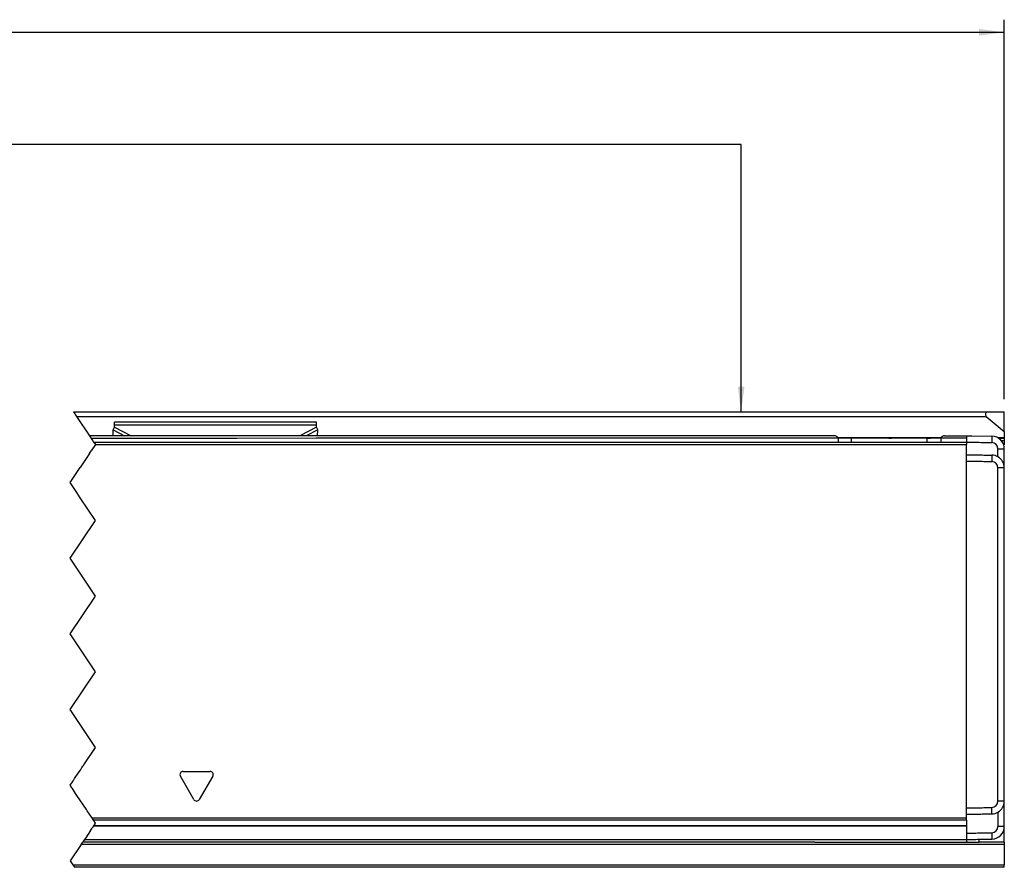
# Model space of a CAD drawing. Header units: millimetres. Extents: x -746 to 1006, y -92 to 517.
# Tile 34 of 59: x -134 to -56, y 86 to 153. Entities that reach past the tile are written whole.
import ezdxf

# ---------------------------------------------------------------- set-up
doc = ezdxf.new("R2010")
doc.units = ezdxf.units.MM
doc.linetypes.add('DOT_CENTER', pattern=[14, 12, -1, 0, -1])
doc.layers.add('1', color=7, linetype='Continuous')
doc.styles.add('CONVERTER_12', font='txt.shx', dxfattribs={"width": 0.9})
doc.dimstyles.new('ME10_DIM_25', dxfattribs={"dimtxt": 2, "dimasz": 2, "dimexe": 1, "dimexo": 1, "dimgap": 1, "dimtad": 1, "dimdsep": 46, "dimtxsty": 'CONVERTER_12', "dimsah": 1, "dimcen": 0.09, "dimclrd": 2, "dimclre": 2, "dimclrt": 2, "dimadec": 0, "dimazin": 0, "dimtol": 1, "dimtp": 0.4, "dimtm": 0.4, "dimtfac": 0.75, "dimtdec": 0, "dimtix": 1, "dimtmove": 0, "dimatfit": 3, "dimfxl": 1, "dimtolj": 1, "dimtzin": 0, "dimarcsym": 0})
doc.dimstyles.get("Standard").update_dxf_attribs({"dimtxt": 0.18, "dimasz": 0.18, "dimexe": 0.18, "dimexo": 0.0625, "dimgap": 0.09, "dimtad": 0, "dimtih": 1, "dimtoh": 1, "dimdec": 4, "dimzin": 0, "dimdsep": 46, "dimtxsty": 'Standard', "dimcen": 0.09, "dimadec": 0, "dimazin": 0, "dimtfac": 1, "dimtdec": 4, "dimtofl": 0, "dimtmove": 0, "dimatfit": 3, "dimfxl": 1, "dimtolj": 1, "dimtzin": 0, "dimarcsym": 0})

# ---------------------------------------------------------------- blocks, each defined once
blk = doc.blocks.new('REGLA_SV2-620-T__11', base_point=(-532.95, 87.748))
at = {"color": 2, "linetype": 'DOT_CENTER'}
for p, q in [((-128.43, 119.952), (-128.324, 119.794)), ((-128.324, 119.794), (-128.293, 119.748)), ((-128.293, 119.748), (-128.16, 119.548)), ((-128.16, 119.548), (-128.101, 119.459)), ((-128.101, 119.459), (-128.093, 119.447)), ((-128.093, 119.447), (-127.967, 119.259)), ((-128.436, 118.538), (-128.296, 118.748)), ((-127.967, 119.259), (-128.296, 118.748)), ((-128.436, 118.538), (-129.163, 117.448)), ((-129.961, 116.25), (-129.43, 117.048)), ((-129.43, 117.048), (-129.163, 117.448)), ((-129.426, 115.448), (-129.961, 116.25)), ((-129.293, 115.248), (-129.426, 115.448)), ((-129.16, 115.048), (-129.293, 115.248)), ((-127.961, 113.25), (-129.16, 115.048)), ((-129.961, 110.25), (-127.961, 113.25)), ((-127.961, 107.25), (-129.961, 110.25)), ((-129.961, 104.25), (-127.961, 107.25)), ((-127.961, 101.25), (-129.961, 104.25)), ((-129.961, 98.25), (-127.961, 101.25)), ((-127.961, 95.25), (-129.961, 98.25)), ((-128.888, 93.86), (-127.961, 95.25)), ((-129.154, 93.46), (-129.025, 93.654)), ((-129.025, 93.654), (-128.936, 93.789)), ((-128.936, 93.789), (-128.917, 93.817)), ((-128.917, 93.817), (-128.888, 93.86)), ((-129.609, 92.779), (-129.316, 93.218)), ((-129.316, 93.218), (-129.154, 93.46)), ((-129.961, 92.25), (-129.83, 92.448)), ((-129.826, 92.048), (-129.961, 92.25)), ((-129.83, 92.448), (-129.79, 92.507)), ((-129.79, 92.507), (-129.766, 92.543)), ((-129.766, 92.543), (-129.736, 92.588)), ((-129.736, 92.588), (-129.714, 92.622)), ((-129.714, 92.622), (-129.697, 92.647)), ((-129.697, 92.647), (-129.673, 92.683)), ((-129.673, 92.683), (-129.609, 92.779)), ((-129.786, 91.987), (-129.826, 92.048)), ((-129.533, 91.607), (-129.786, 91.987)), ((-129.428, 91.45), (-129.533, 91.607)), ((-128.674, 90.319), (-129.428, 91.45)), ((-128.617, 90.233), (-128.674, 90.319)), ((-128.434, 89.959), (-128.617, 90.233)), ((-128.254, 89.69), (-128.434, 89.959)), ((-128.229, 89.651), (-128.254, 89.69)), ((-128.22, 89.638), (-128.229, 89.651)), ((-128.104, 89.035), (-128.221, 88.861)), ((-128.113, 89.478), (-128.22, 89.638)), ((-128.099, 89.457), (-128.113, 89.478)), ((-128.087, 89.062), (-128.104, 89.035)), ((-127.961, 89.25), (-128.099, 89.457)), ((-128.006, 89.184), (-128.087, 89.062)), ((-128.006, 89.184), (-127.999, 89.194)), ((-127.999, 89.194), (-127.961, 89.25)), ((-128.354, 88.661), (-128.732, 88.094)), ((-128.354, 88.661), (-128.221, 88.861)), ((-128.884, 87.866), (-128.963, 87.748)), ((-128.826, 87.952), (-128.884, 87.866)), ((-128.732, 88.094), (-128.826, 87.952))]:
    blk.add_line(p, q, dxfattribs=at)
at = {"color": 7, "linetype": 'Continuous'}
for p, q in [((-69.414, 119.952), (-128.43, 119.952)), ((-128.101, 119.459), (-69.118, 119.459)), ((-69.118, 119.752), (-69.118, 119.459)), ((-68.05, 119.752), (-69.118, 119.752)), ((-69.118, 119.459), (-60.982, 119.459)), ((-66.95, 119.752), (-68.05, 119.752)), ((-65.1, 119.748), (-66.95, 119.752)), ((-64.893, 119.748), (-65.1, 119.748)), ((-64.527, 119.752), (-64.893, 119.748)), ((-63.373, 119.752), (-64.527, 119.752)), ((-62.05, 119.752), (-63.373, 119.752)), ((-62.007, 119.748), (-62.05, 119.752)), ((-61.8, 119.748), (-62.007, 119.748)), ((-60.982, 119.752), (-61.8, 119.748)), ((-60.982, 119.752), (-60.982, 119.459)), ((-60.982, 119.459), (-58.95, 119.452)), ((-60.686, 119.952), (-59.95, 119.952)), ((-59.95, 119.952), (-58.95, 119.952)), ((-58.95, 119.952), (-58.95, 119.752)), ((-58.95, 119.752), (-58.95, 119.452)), ((-58.95, 119.452), (-58.95, 119.259)), ((-58.533, 119.945), (-56.933, 119.917)), ((-58.95, 118.452), (-58.95, 119.259)), ((-55.95, 117.417), (-55.95, 118.917)), ((-58.95, 117.952), (-58.95, 118.452)), ((-58.95, 90.453), (-58.95, 117.952)), ((-55.95, 115.248), (-55.95, 117.417)), ((-55.95, 115.048), (-55.95, 115.248)), ((-55.95, 92.448), (-55.95, 115.048)), ((-55.95, 92.248), (-55.95, 92.448)), ((-55.95, 90.988), (-55.95, 92.248)), ((-55.95, 88.988), (-55.95, 90.988)), ((-58.95, 89.959), (-58.95, 90.453)), ((-58.95, 89.651), (-58.95, 89.959)), ((-128.104, 89.035), (-58.95, 89.035)), ((-58.95, 89.478), (-58.95, 89.651)), ((-58.95, 89.478), (-58.95, 89.062)), ((-58.95, 89.062), (-58.95, 89.035)), ((-58.95, 89.035), (-58.95, 88.453)), ((-58.95, 88.453), (-58.95, 87.952)), ((-70.95, 87.748), (-128.963, 87.748)), ((-70.95, 87.748), (-58.95, 87.752)), ((-58.95, 87.952), (-58.95, 87.752))]:
    blk.add_line(p, q, dxfattribs=at)
at = {"color": 3, "linetype": 'Continuous'}
for p, q in [((-121.653, 119.748), (-128.293, 119.748)), ((-116.756, 119.748), (-121.653, 119.748)), ((-110.475, 119.752), (-116.756, 119.748)), ((-110.359, 119.752), (-110.475, 119.752)), ((-70.05, 119.752), (-110.359, 119.752)), ((-69.118, 119.752), (-70.05, 119.752)), ((-68.05, 119.459), (-68.05, 119.752)), ((-62.05, 119.459), (-62.05, 119.752)), ((-60.95, 119.752), (-60.982, 119.752)), ((-60.05, 119.752), (-60.95, 119.752)), ((-58.95, 119.752), (-60.05, 119.752)), ((-56.933, 119.717), (-56.936, 119.417)), ((-56.933, 119.917), (-56.933, 119.717)), ((-127.967, 119.259), (-58.95, 119.259)), ((-56.45, 118.917), (-55.95, 118.917)), ((-56.933, 118.417), (-56.936, 117.917)), ((-55.95, 117.417), (-56.45, 117.417)), ((-120.167, 91.127), (-121.233, 92.976)), ((-121.017, 93.351), (-118.883, 93.351)), ((-118.667, 92.976), (-119.733, 91.127)), ((-55.95, 90.988), (-56.45, 90.988)), ((-56.933, 89.988), (-56.936, 90.488)), ((-58.95, 89.651), (-128.229, 89.651)), ((-58.95, 89.478), (-128.113, 89.478)), ((-128.087, 89.062), (-58.95, 89.062)), ((-55.95, 88.988), (-56.45, 88.988)), ((-56.936, 88.488), (-56.933, 87.988)), ((-128.826, 87.952), (-58.95, 87.952))]:
    blk.add_line(p, q, dxfattribs=at)
at = {"color": 7, "linetype": 'Continuous'}
for centre, radius, start, end in [((-56.949, 118.918), 0.499, 359.9425, 88.43242), ((-56.949, 118.918), 0.999, 359.96919, 89.03081), ((-56.95, 117.417), 0.5, 0.00411, 88.37121), ((-56.95, 117.417), 1, 59.99496, 89), ((-56.95, 117.417), 1, 360, 59.99496), ((-56.95, 90.988), 0.5, 271.62879, 359.99589), ((-56.95, 90.988), 1, 300.00504, 360), ((-56.95, 90.988), 1, 271, 300.00504), ((-56.95, 88.988), 0.5, 271.62924, 359.9961), ((-56.95, 88.988), 1, 271, 360)]:
    blk.add_arc(centre, radius, start, end, dxfattribs=at)
at = {"color": 3, "linetype": 'Continuous'}
for centre, start, end in [((-121.017, 93.101), 90, 210), ((-118.883, 93.101), 330, 90), ((-119.95, 91.252), 210, 330)]:
    blk.add_arc(centre, 0.25, start, end, dxfattribs=at)
at = {"color": 7, "linetype": 'Continuous'}
for points, knots in [([(-69.118, 119.752), (-69.127, 119.784), (-69.147, 119.851), (-69.234, 119.907), (-69.323, 119.945), (-69.383, 119.95), (-69.414, 119.952)], [0, 0, 0, 0, 0.0950945, 0.2040772, 0.2937684, 0.3846964, 0.3846964, 0.3846964, 0.3846964]), ([(-60.686, 119.952), (-60.717, 119.95), (-60.777, 119.945), (-60.866, 119.907), (-60.953, 119.851), (-60.973, 119.784), (-60.982, 119.752)], [0, 0, 0, 0, 0.0909075, 0.1805795, 0.289584, 0.3846956, 0.3846956, 0.3846956, 0.3846956]), ([(-58.95, 119.452), (-58.783, 119.45), (-58.45, 119.444), (-57.947, 119.435), (-57.442, 119.426), (-57.104, 119.42), (-56.936, 119.417)], [0, 0, 0, 0, 0.500077, 1.000155, 1.508556, 2.014553, 2.014553, 2.014553, 2.014553]), ([(-56.45, 118.283), (-56.45, 118.389), (-56.45, 118.6), (-56.45, 118.812), (-56.45, 118.917)], [0, 0, 0, 0, 0.3170095, 0.6340198, 0.6340198, 0.6340198, 0.6340198]), ([(-58.95, 118.452), (-58.783, 118.45), (-58.45, 118.444), (-57.947, 118.435), (-57.441, 118.426), (-57.102, 118.42), (-56.933, 118.417)], [0, 0, 0, 0, 0.500077, 1.000155, 1.508957, 2.01776, 2.01776, 2.01776, 2.01776]), ([(-58.95, 117.952), (-58.783, 117.95), (-58.45, 117.944), (-57.947, 117.935), (-57.442, 117.926), (-57.104, 117.92), (-56.936, 117.917)], [0, 0, 0, 0, 0.500077, 1.000155, 1.508556, 2.014553, 2.014553, 2.014553, 2.014553]), ([(-56.45, 90.988), (-56.45, 93.19), (-56.45, 97.595), (-56.45, 104.202), (-56.45, 110.81), (-56.45, 115.215), (-56.45, 117.417)], [0, 0, 0, 0, 6.607471, 13.21494, 19.822409, 26.42988, 26.42988, 26.42988, 26.42988]), ([(-58.95, 90.453), (-58.783, 90.455), (-58.45, 90.461), (-57.947, 90.47), (-57.442, 90.479), (-57.104, 90.485), (-56.936, 90.488)], [0, 0, 0, 0, 0.500077, 1.000155, 1.508556, 2.014553, 2.014553, 2.014553, 2.014553]), ([(-58.95, 89.959), (-58.783, 89.96), (-58.45, 89.961), (-57.947, 89.97), (-57.441, 89.979), (-57.102, 89.985), (-56.933, 89.988)], [0, 0, 0, 0, 0.50001, 1.000073, 1.508876, 2.017678, 2.017678, 2.017678, 2.017678]), ([(-56.45, 90.122), (-56.45, 90.099), (-56.45, 90.055), (-56.45, 89.843), (-56.45, 89.488), (-56.45, 89.154), (-56.45, 88.988)], [0, 0, 0, 0, 0.067009, 0.134019, 0.634019, 1.13402, 1.13402, 1.13402, 1.13402]), ([(-58.95, 88.453), (-58.783, 88.455), (-58.45, 88.461), (-57.947, 88.47), (-57.442, 88.479), (-57.104, 88.485), (-56.936, 88.488)], [0, 0, 0, 0, 0.500077, 1.000155, 1.508557, 2.014556, 2.014556, 2.014556, 2.014556]), ([(-58.95, 87.952), (-58.783, 87.955), (-58.45, 87.961), (-57.947, 87.97), (-57.441, 87.979), (-57.102, 87.985), (-56.933, 87.988)], [0, 0, 0, 0, 0.500077, 1.000155, 1.508957, 2.01776, 2.01776, 2.01776, 2.01776])]:
    blk.add_open_spline(points, degree=3, knots=knots, dxfattribs=at)
blk.add_open_spline([(-58.95, 119.952), (-58.88, 119.951), (-58.741, 119.949), (-58.602, 119.946), (-58.533, 119.945)], degree=3, dxfattribs=at)
blk = doc.blocks.new('SOPORTE_SV2-T__12', base_point=(-532.95, 85.748))
at = {"color": 7, "linetype": 'Continuous'}
for p, q in [((-129.693, 121.848), (-57.25, 121.848)), ((-57.25, 121.848), (-55.95, 121.848)), ((-55.95, 120.296), (-55.95, 121.848)), ((-126.45, 120.805), (-126.45, 121.022)), ((-110.45, 121.022), (-126.45, 121.022)), ((-110.45, 120.805), (-110.45, 121.022)), ((-57.378, 121.494), (-55.95, 120.296)), ((-126.559, 120.425), (-126.45, 120.631)), ((-126.546, 119.952), (-126.559, 120.425)), ((-126.45, 120.631), (-126.45, 120.805)), ((-110.45, 120.631), (-110.45, 120.805)), ((-110.341, 120.425), (-110.45, 120.631)), ((-110.354, 119.952), (-110.341, 120.425)), ((-55.95, 120.296), (-55.95, 119.794)), ((-68.05, 119.752), (-69.118, 119.752)), ((-66.95, 119.752), (-68.05, 119.752)), ((-65.1, 119.748), (-66.95, 119.752)), ((-64.893, 119.748), (-65.1, 119.748)), ((-64.527, 119.752), (-64.893, 119.748)), ((-63.373, 119.752), (-64.527, 119.752)), ((-62.05, 119.752), (-63.373, 119.752)), ((-62.007, 119.748), (-62.05, 119.752)), ((-61.8, 119.748), (-62.007, 119.748)), ((-60.982, 119.752), (-61.8, 119.748)), ((-55.95, 119.748), (-56.392, 119.748)), ((-55.95, 119.748), (-55.95, 119.794)), ((-55.95, 119.748), (-55.95, 119.548)), ((-55.95, 119.548), (-55.95, 119.248)), ((-56.006, 119.248), (-55.95, 119.248)), ((-55.95, 115.048), (-55.95, 115.248)), ((-55.95, 92.448), (-55.95, 115.048)), ((-55.95, 90.988), (-55.95, 92.248)), ((-55.95, 88.988), (-55.95, 90.988)), ((-55.95, 87.748), (-55.95, 88.988)), ((-70.95, 87.748), (-128.963, 87.748)), ((-70.95, 87.748), (-58.95, 87.752)), ((-58.95, 87.752), (-57.95, 87.748)), ((-57.95, 87.748), (-57.95, 87.97)), ((-55.95, 87.748), (-57.95, 87.748)), ((-55.95, 87.748), (-55.95, 87.548)), ((-55.95, 87.548), (-55.95, 85.948)), ((-55.95, 85.748), (-55.95, 85.948)), ((-55.95, 85.748), (-129.626, 85.748))]:
    blk.add_line(p, q, dxfattribs=at)
at = {"color": 2, "linetype": 'DOT_CENTER'}
for p, q in [((-129.693, 121.848), (-129.458, 121.494)), ((-129.458, 121.494), (-128.43, 119.952)), ((-128.43, 119.952), (-128.324, 119.794)), ((-128.293, 119.748), (-128.16, 119.548)), ((-128.16, 119.548), (-128.101, 119.459)), ((-128.101, 119.459), (-128.093, 119.447)), ((-128.093, 119.447), (-127.967, 119.259)), ((-127.967, 119.259), (-128.296, 118.748)), ((-128.436, 118.538), (-129.163, 117.448)), ((-129.961, 116.25), (-129.43, 117.048)), ((-129.426, 115.448), (-129.961, 116.25)), ((-129.16, 115.048), (-129.293, 115.248)), ((-127.961, 113.25), (-129.16, 115.048)), ((-129.961, 110.25), (-127.961, 113.25)), ((-127.961, 107.25), (-129.961, 110.25)), ((-129.961, 104.25), (-127.961, 107.25)), ((-127.961, 101.25), (-129.961, 104.25)), ((-129.961, 98.25), (-127.961, 101.25)), ((-127.961, 95.25), (-129.961, 98.25)), ((-128.888, 93.86), (-127.961, 95.25)), ((-129.154, 93.46), (-129.025, 93.654)), ((-129.025, 93.654), (-128.936, 93.789)), ((-128.936, 93.789), (-128.917, 93.817)), ((-128.917, 93.817), (-128.888, 93.86)), ((-129.609, 92.779), (-129.316, 93.218)), ((-129.316, 93.218), (-129.154, 93.46)), ((-129.83, 92.448), (-129.79, 92.507)), ((-129.79, 92.507), (-129.766, 92.543)), ((-129.766, 92.543), (-129.736, 92.588)), ((-129.736, 92.588), (-129.714, 92.622)), ((-129.714, 92.622), (-129.697, 92.647)), ((-129.697, 92.647), (-129.673, 92.683)), ((-129.673, 92.683), (-129.609, 92.779)), ((-129.786, 91.987), (-129.826, 92.048)), ((-129.533, 91.607), (-129.786, 91.987)), ((-129.428, 91.45), (-129.533, 91.607)), ((-128.674, 90.319), (-129.428, 91.45)), ((-128.617, 90.233), (-128.674, 90.319)), ((-128.434, 89.959), (-128.617, 90.233)), ((-128.254, 89.69), (-128.434, 89.959)), ((-128.229, 89.651), (-128.254, 89.69)), ((-128.22, 89.638), (-128.229, 89.651)), ((-128.104, 89.035), (-128.221, 88.861)), ((-128.113, 89.478), (-128.22, 89.638)), ((-128.099, 89.457), (-128.113, 89.478)), ((-128.087, 89.062), (-128.104, 89.035)), ((-127.961, 89.25), (-128.099, 89.457)), ((-128.006, 89.184), (-128.087, 89.062)), ((-128.006, 89.184), (-127.999, 89.194)), ((-127.999, 89.194), (-127.961, 89.25)), ((-128.354, 88.661), (-128.732, 88.094)), ((-128.354, 88.661), (-128.221, 88.861)), ((-129.096, 87.548), (-129.961, 86.25)), ((-129.096, 87.548), (-128.963, 87.748)), ((-128.884, 87.866), (-128.963, 87.748)), ((-128.826, 87.952), (-128.884, 87.866)), ((-128.732, 88.094), (-128.826, 87.952)), ((-129.961, 86.25), (-129.76, 85.948)), ((-129.76, 85.948), (-129.626, 85.748))]:
    blk.add_line(p, q, dxfattribs=at)
at = {"color": 3, "linetype": 'Continuous'}
for p, q in [((-129.458, 121.494), (-57.378, 121.494)), ((-126.559, 120.425), (-125.647, 119.952)), ((-110.45, 120.805), (-126.45, 120.805)), ((-126.45, 120.631), (-125.14, 119.952)), ((-110.45, 120.631), (-111.76, 119.952)), ((-110.341, 120.425), (-111.253, 119.952)), ((-110.475, 119.752), (-116.756, 119.748)), ((-110.359, 119.752), (-110.475, 119.752)), ((-70.05, 119.752), (-110.359, 119.752)), ((-69.118, 119.752), (-70.05, 119.752)), ((-60.974, 119.794), (-69.126, 119.794)), ((-60.95, 119.752), (-60.982, 119.752)), ((-60.05, 119.752), (-60.95, 119.752)), ((-58.95, 119.752), (-60.05, 119.752)), ((-55.95, 119.794), (-56.469, 119.794)), ((-55.95, 119.548), (-56.173, 119.548)), ((-55.95, 87.548), (-129.096, 87.548)), ((-129.76, 85.948), (-55.95, 85.948))]:
    blk.add_line(p, q, dxfattribs=at)
at = {"color": 7, "linetype": 'Continuous'}
blk.add_arc((-57.25, 121.648), 0.2, 90, 230, dxfattribs=at)
blk = doc.blocks.new('REGLA_SV2-620-T__14', base_point=(-532.95, 65.652))
for name, p in [('SOPORTE_SV2-T__12', (-532.95, 85.748)), ('REGLA_SV2-620-T__11', (-532.95, 87.748))]:
    blk.add_blockref(name, p)
blk = doc.blocks.new('*D90')
at = {"layer": '1', "color": 2, "linetype": 'Continuous'}
for p, q in [((-532.95, 122.848), (-532.95, 152.936)), ((-55.95, 122.848), (-55.95, 152.936)), ((-532.95, 151.936), (-55.95, 151.936))]:
    blk.add_line(p, q, dxfattribs=at)
at = {"layer": '1', "color": 2}
for points in [[(-530.95, 152.199), (-530.95, 151.673), (-532.95, 151.936)], [(-57.95, 151.673), (-57.95, 152.199), (-55.95, 151.936)]]:
    blk.add_solid(points, dxfattribs=at)
at = {"layer": '1', "color": 2, "insert": (-302.562, 152.936), "char_height": 2, "attachment_point": 7, "rotation": 0.00014, "line_spacing_factor": 0.60024, "style": 'CONVERTER_12'}
blk.add_mtext('\\C2;(CM+105)\\C2;\\H1.5;{\\Fgdt;`}0,4', dxfattribs=at)
blk = doc.blocks.new('Front2', base_point=(-445.45, 93.75))
at = {"layer": '1', "color": 2}
blk.add_solid([(-77.064, 123.848), (-76.538, 123.848), (-76.801, 121.848)], dxfattribs=at)
blk.add_blockref('REGLA_SV2-620-T__14', (-532.95, 65.652))
at = {"layer": '1'}
dim = blk.add_aligned_dim(p1=(-55.95, 121.848), p2=(-532.95, 121.848), distance=-30.089, text='(CM+105)', dimstyle='ME10_DIM_25', dxfattribs=at)
dim.commit()
dim.dimension.update_dxf_attribs({"geometry": '*D90', "text_midpoint": (-294.45, 153.936), "text_rotation": 0.00014})
at = {"layer": '1', "color": 2, "linetype": 'Continuous', "has_arrowhead": 0}
blk.add_leader([(-76.801, 121.848), (-76.801, 143.036), (-293.698, 143.036)], dimstyle='Standard', dxfattribs=at)

msp = doc.modelspace()

# ---------------------------------------------------------------- block references
msp.add_blockref('Front2', (-445.45, 93.75))

doc.saveas('drawing.dxf')
